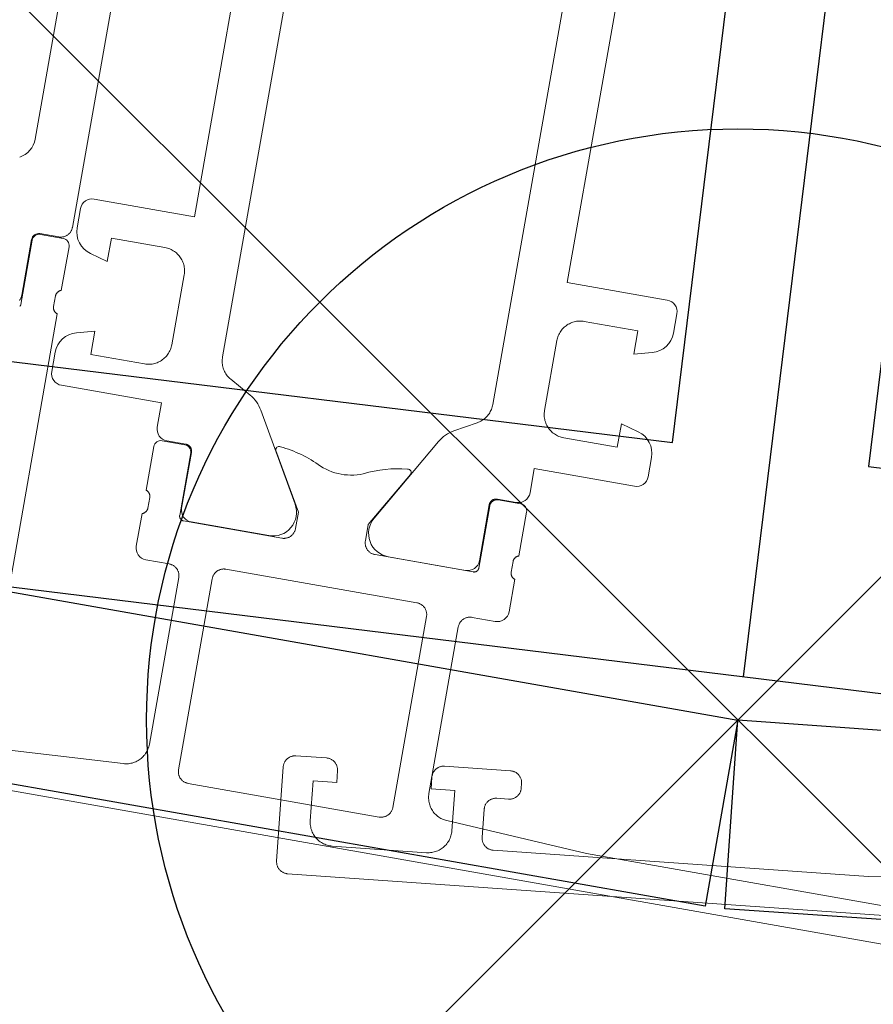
# Model space of a CAD drawing. Header units: metres. Extents: x 63115 to 703450, y -261936 to -53969.
# Tile 52 of 256: x 160174 to 160210, y -144013 to -143971. Entities that reach past the tile are written whole.
import ezdxf

# ---------------------------------------------------------------- set-up
doc = ezdxf.new("R2010")
doc.units = ezdxf.units.M
doc.header["$PDMODE"] = 35
doc.header["$PDSIZE"] = 50
doc.layers.add('_01Hulplijnen', color=6, linetype='Continuous', plot=False)
for name, color, linetype in [('_02Binnenwanden', 2, 'Continuous'), ('_03-PROJECTION', 1, 'Continuous'), ('LAYER98', 7, 'Continuous')]:
    doc.layers.add(name, color=color, linetype=linetype)

# ---------------------------------------------------------------- blocks, each defined once
blk = doc.blocks.new('*U182')
at = {"layer": '_01Hulplijnen'}
blk.add_lwpolyline([(0, 113.503), (0, 0)], dxfattribs=at)
at = {"layer": '_02Binnenwanden'}
blk.add_lwpolyline([(-35.02, 0), (-35.02, 9.473), (-4.17, 9.473), (-4.17, 113.503), (4.17, 113.503), (4.17, 9.473), (35.02, 9.473), (35.02, 0)], close=True, dxfattribs=at)
blk = doc.blocks.new('ruit_950x8')
at = {"layer": '_01Hulplijnen'}
blk.add_lwpolyline([(0, 0), (950, 0), (950, 8), (0, 8)], close=True, dxfattribs=at)
blk = doc.blocks.new('*U163')
at = {"layer": 'LAYER98', "color": 7, "linetype": 'Continuous', "lineweight": 9}
for points in [[(31.229, 18.91), (31.229, 43.99)], [(33.429, 40.586), (33.429, 22.314)], [(10.229, 36.29), (10.229, 20.25), (5.929, 20.25)], [(30.529, 20.25), (26.229, 20.25), (26.229, 36.29)], [(12.429, 14.615), (12.429, 32.886)], [(24.03, 32.886), (24.029, 14.615)], [(5.429, 19.75), (5.429, 18.919)], [(31.029, 18.919), (31.029, 19.75)], [(6.171, 17.953), (6.929, 17.75), (6.929, 18.75), (9.229, 18.75)], [(9.229, 18.75), (9.283, 18.749), (9.338, 18.744), (9.39, 18.737), (9.444, 18.727), (9.497, 18.714), (9.549, 18.698), (9.599, 18.679), (9.649, 18.658), (9.697, 18.634), (9.745, 18.607), (9.79, 18.578), (9.834, 18.546), (9.877, 18.512), (9.917, 18.476), (9.955, 18.438), (9.991, 18.397), (10.025, 18.355), (10.056, 18.311), (10.086, 18.266), (10.113, 18.219), (10.137, 18.17), (10.158, 18.12), (10.177, 18.069), (10.192, 18.018), (10.206, 17.965), (10.216, 17.912), (10.223, 17.858), (10.227, 17.804), (10.229, 17.75)], [(26.229, 17.75), (26.23, 17.804), (26.235, 17.858), (26.242, 17.912), (26.253, 17.965), (26.265, 18.018), (26.281, 18.069), (26.3, 18.12), (26.321, 18.17), (26.346, 18.219), (26.372, 18.266), (26.401, 18.311), (26.432, 18.355), (26.467, 18.397), (26.503, 18.438), (26.541, 18.476), (26.582, 18.512), (26.624, 18.546), (26.668, 18.578), (26.714, 18.607), (26.761, 18.634), (26.809, 18.658), (26.859, 18.679), (26.91, 18.698), (26.962, 18.714), (27.014, 18.727), (27.067, 18.737), (27.121, 18.744), (27.175, 18.749), (27.229, 18.75)], [(27.229, 18.75), (29.529, 18.75), (29.529, 17.75), (30.287, 17.953)], [(31.729, 18.41), (31.702, 18.411), (31.675, 18.413), (31.648, 18.417), (31.622, 18.422), (31.596, 18.428), (31.569, 18.436), (31.544, 18.446), (31.519, 18.456), (31.495, 18.468), (31.471, 18.482), (31.448, 18.496), (31.427, 18.512), (31.405, 18.529), (31.386, 18.547), (31.366, 18.566), (31.348, 18.586), (31.331, 18.607), (31.315, 18.629), (31.301, 18.652), (31.287, 18.676), (31.275, 18.7), (31.264, 18.725), (31.256, 18.75), (31.247, 18.776), (31.241, 18.802), (31.235, 18.829), (31.232, 18.856), (31.229, 18.883), (31.229, 18.91)], [(32.509, 18.38), (31.529, 18.38)], [(32.54, 18.41), (31.729, 18.41)], [(31.229, 18.08), (31.229, 16.2)], [(32.809, 15.32), (32.809, 18.08)], [(32.839, 15.71), (32.84, 18.11)], [(10.229, 17.75), (10.229, 14.75)], [(26.229, 14.75), (26.229, 17.75)], [(31.229, 16.2), (31.244, 16.195), (31.258, 16.19), (31.271, 16.184), (31.285, 16.177), (31.298, 16.169), (31.31, 16.161), (31.323, 16.152), (31.335, 16.142), (31.346, 16.132), (31.356, 16.121), (31.366, 16.109), (31.375, 16.097), (31.384, 16.085), (31.391, 16.072), (31.399, 16.059), (31.405, 16.045), (31.411, 16.031), (31.416, 16.016), (31.421, 16.002), (31.424, 15.987), (31.427, 15.972), (31.428, 15.957), (31.429, 15.942), (31.429, 15.927)], [(31.429, 15.927), (31.429, 15.473)], [(31.429, 15.473), (31.429, 15.458), (31.428, 15.443), (31.427, 15.428), (31.424, 15.413), (31.421, 15.398), (31.416, 15.384), (31.411, 15.369), (31.405, 15.355), (31.399, 15.342), (31.391, 15.328), (31.384, 15.315), (31.375, 15.303), (31.366, 15.291), (31.356, 15.279), (31.346, 15.268), (31.335, 15.258), (31.323, 15.248), (31.31, 15.239), (31.298, 15.231), (31.285, 15.223), (31.271, 15.216), (31.258, 15.21), (31.244, 15.205), (31.229, 15.2)], [(32.897, 15.476), (32.886, 15.5), (32.875, 15.525), (32.865, 15.55), (32.857, 15.576), (32.85, 15.603), (32.846, 15.629), (32.842, 15.656), (32.84, 15.683), (32.839, 15.71)], [(31.229, 15.2), (31.229, 1.2)], [(32.846, 15.233), (32.842, 15.238), (32.838, 15.242), (32.834, 15.247), (32.83, 15.253), (32.826, 15.258), (32.823, 15.264), (32.82, 15.27), (32.817, 15.276), (32.815, 15.282), (32.813, 15.288), (32.812, 15.294), (32.81, 15.301), (32.809, 15.307), (32.809, 15.313), (32.809, 15.32)], [(9.229, 13.75), (6.929, 13.75), (6.929, 14.75), (6.171, 14.547)], [(10.229, 14.75), (10.227, 14.696), (10.223, 14.642), (10.216, 14.588), (10.206, 14.535), (10.192, 14.482), (10.177, 14.431), (10.158, 14.38), (10.137, 14.33), (10.113, 14.282), (10.086, 14.235), (10.056, 14.189), (10.025, 14.145), (9.991, 14.103), (9.955, 14.062), (9.917, 14.024), (9.877, 13.988), (9.834, 13.954), (9.79, 13.922), (9.745, 13.893), (9.697, 13.866), (9.649, 13.843), (9.599, 13.821), (9.549, 13.802), (9.497, 13.787), (9.444, 13.773), (9.39, 13.763), (9.338, 13.756), (9.283, 13.751), (9.229, 13.75)], [(12.939, 13.743), (12.894, 13.77), (12.85, 13.799), (12.807, 13.831), (12.767, 13.865), (12.728, 13.901), (12.691, 13.939), (12.657, 13.979), (12.625, 14.021), (12.594, 14.064), (12.566, 14.109), (12.541, 14.156), (12.517, 14.203), (12.497, 14.252), (12.479, 14.302), (12.464, 14.353), (12.451, 14.404), (12.441, 14.456), (12.434, 14.509), (12.43, 14.562), (12.429, 14.615)], [(24.029, 14.615), (24.027, 14.562), (24.023, 14.509), (24.016, 14.456), (24.007, 14.404), (23.994, 14.353), (23.979, 14.302), (23.961, 14.252), (23.94, 14.203), (23.918, 14.156), (23.892, 14.109), (23.864, 14.064), (23.834, 14.021), (23.802, 13.979), (23.766, 13.939), (23.729, 13.901), (23.691, 13.865), (23.65, 13.831), (23.608, 13.799), (23.564, 13.77), (23.518, 13.743)], [(27.229, 13.75), (27.175, 13.751), (27.121, 13.756), (27.067, 13.763), (27.014, 13.773), (26.962, 13.787), (26.91, 13.802), (26.859, 13.821), (26.809, 13.843), (26.761, 13.866), (26.714, 13.893), (26.668, 13.922), (26.624, 13.954), (26.582, 13.988), (26.541, 14.024), (26.503, 14.062), (26.467, 14.103), (26.432, 14.145), (26.401, 14.189), (26.372, 14.235), (26.346, 14.282), (26.321, 14.33), (26.3, 14.38), (26.281, 14.431), (26.265, 14.482), (26.253, 14.535), (26.242, 14.588), (26.235, 14.642), (26.23, 14.696), (26.229, 14.75)], [(30.287, 14.547), (29.529, 14.75), (29.529, 13.75), (27.229, 13.75)], [(13.853, 13.23), (12.939, 13.743)], [(23.518, 13.743), (22.604, 13.23)], [(5.429, 13.581), (5.429, 12.75)], [(31.029, 12.75), (31.029, 13.581)], [(16.532, 9.01), (14.418, 12.672)], [(22.04, 12.672), (19.926, 9.01)], [(5.929, 12.25), (10.229, 12.25), (10.229, 11.21)], [(26.229, 11.21), (26.229, 12.25), (30.529, 12.25)], [(15.341, 11.104), (16.729, 8.7), (16.729, 8)], [(19.729, 8), (19.729, 8.7), (21.117, 11.104)], [(11.509, 10.68), (10.529, 10.68)], [(10.729, 10.71), (11.54, 10.71)], [(11.54, 10.71), (11.555, 10.71), (11.572, 10.708), (11.588, 10.706), (11.604, 10.703), (11.62, 10.699), (11.636, 10.694), (11.65, 10.689), (11.666, 10.682), (11.68, 10.675), (11.694, 10.667), (11.708, 10.658), (11.721, 10.649), (11.734, 10.639), (11.746, 10.628), (11.758, 10.616), (11.768, 10.604), (11.778, 10.592), (11.788, 10.578), (11.797, 10.565), (11.804, 10.551), (11.812, 10.536), (11.818, 10.521), (11.824, 10.506), (11.829, 10.49), (11.833, 10.475), (11.836, 10.458), (11.838, 10.442), (11.839, 10.426), (11.84, 10.41)], [(19.148, 10.783), (19.022, 10.735), (18.893, 10.694), (18.763, 10.66), (18.632, 10.634), (18.498, 10.615), (18.364, 10.604), (18.229, 10.6), (18.095, 10.604), (17.96, 10.615), (17.827, 10.634), (17.695, 10.66), (17.564, 10.694), (17.436, 10.735), (17.31, 10.783)], [(24.619, 10.41), (24.619, 10.426), (24.62, 10.442), (24.623, 10.458), (24.626, 10.475), (24.63, 10.49), (24.635, 10.506), (24.639, 10.521), (24.646, 10.536), (24.653, 10.551), (24.662, 10.565), (24.67, 10.578), (24.679, 10.592), (24.69, 10.604), (24.701, 10.616), (24.713, 10.628), (24.724, 10.639), (24.737, 10.649), (24.75, 10.658), (24.763, 10.667), (24.778, 10.675), (24.793, 10.682), (24.807, 10.689), (24.823, 10.694), (24.839, 10.699), (24.854, 10.703), (24.87, 10.706), (24.887, 10.708), (24.902, 10.71), (24.919, 10.71)], [(24.919, 10.71), (25.729, 10.71)], [(25.929, 10.68), (24.949, 10.68)], [(10.229, 10.38), (10.229, 8.5)], [(11.809, 7.7), (11.809, 10.38)], [(11.84, 10.41), (11.84, 8.01)], [(24.619, 8.01), (24.619, 10.41)], [(24.649, 10.38), (24.649, 7.7)], [(26.229, 8.5), (26.229, 10.38)], [(10.229, 8.5), (10.244, 8.495), (10.258, 8.49), (10.271, 8.484), (10.285, 8.477), (10.298, 8.469), (10.31, 8.461), (10.323, 8.452), (10.335, 8.442), (10.346, 8.432), (10.356, 8.421), (10.366, 8.409), (10.375, 8.397), (10.384, 8.385), (10.391, 8.372), (10.399, 8.358), (10.405, 8.345), (10.411, 8.331), (10.416, 8.316), (10.421, 8.302), (10.424, 8.287), (10.427, 8.272), (10.428, 8.257), (10.429, 8.242), (10.429, 8.227)], [(26.029, 8.227), (26.029, 8.242), (26.03, 8.257), (26.032, 8.272), (26.034, 8.287), (26.038, 8.302), (26.042, 8.316), (26.047, 8.331), (26.053, 8.345), (26.059, 8.358), (26.066, 8.372), (26.074, 8.385), (26.083, 8.397), (26.093, 8.409), (26.102, 8.421), (26.112, 8.432), (26.124, 8.442), (26.136, 8.452), (26.147, 8.461), (26.16, 8.469), (26.174, 8.477), (26.186, 8.484), (26.2, 8.49), (26.215, 8.495), (26.229, 8.5)], [(10.429, 8.227), (10.429, 7.773)], [(16.729, 8), (16.728, 7.973), (16.726, 7.946), (16.722, 7.919), (16.718, 7.893), (16.711, 7.866), (16.703, 7.84), (16.693, 7.815), (16.682, 7.79), (16.671, 7.766), (16.657, 7.742), (16.642, 7.719), (16.627, 7.698), (16.61, 7.676), (16.592, 7.656), (16.573, 7.637), (16.553, 7.619), (16.532, 7.602), (16.51, 7.586), (16.487, 7.572), (16.464, 7.558), (16.439, 7.546), (16.414, 7.535), (16.388, 7.526), (16.363, 7.518), (16.337, 7.512), (16.31, 7.507), (16.283, 7.503), (16.256, 7.501), (16.229, 7.5)], [(20.229, 7.5), (20.202, 7.501), (20.175, 7.503), (20.148, 7.507), (20.122, 7.512), (20.096, 7.518), (20.069, 7.526), (20.044, 7.535), (20.019, 7.546), (19.995, 7.558), (19.971, 7.572), (19.948, 7.586), (19.927, 7.602), (19.905, 7.619), (19.886, 7.637), (19.866, 7.656), (19.848, 7.676), (19.831, 7.698), (19.815, 7.719), (19.801, 7.742), (19.787, 7.766), (19.775, 7.79), (19.764, 7.815), (19.756, 7.84), (19.747, 7.866), (19.741, 7.893), (19.735, 7.919), (19.732, 7.946), (19.729, 7.973), (19.729, 8)], [(26.029, 7.773), (26.029, 8.227)], [(10.429, 7.773), (10.429, 7.758), (10.428, 7.743), (10.427, 7.728), (10.424, 7.713), (10.421, 7.698), (10.416, 7.684), (10.411, 7.669), (10.405, 7.655), (10.399, 7.642), (10.391, 7.628), (10.384, 7.615), (10.375, 7.603), (10.366, 7.591), (10.356, 7.579), (10.346, 7.568), (10.335, 7.558), (10.323, 7.548), (10.31, 7.539), (10.298, 7.531), (10.285, 7.523), (10.271, 7.516), (10.258, 7.51), (10.244, 7.505), (10.229, 7.5)], [(10.229, 7.5), (10.229, 6.1)], [(12.009, 7.5), (11.998, 7.5), (11.987, 7.501), (11.976, 7.503), (11.966, 7.505), (11.956, 7.507), (11.945, 7.51), (11.935, 7.514), (11.925, 7.519), (11.916, 7.523), (11.906, 7.529), (11.897, 7.534), (11.887, 7.541), (11.88, 7.548), (11.872, 7.555), (11.864, 7.563), (11.856, 7.571), (11.849, 7.579), (11.844, 7.588), (11.838, 7.597), (11.832, 7.606), (11.828, 7.616), (11.823, 7.626), (11.819, 7.636), (11.816, 7.646), (11.813, 7.657), (11.811, 7.668), (11.81, 7.678), (11.809, 7.689), (11.809, 7.7)], [(16.229, 7.5), (12.009, 7.5)], [(12.34, 7.51), (15.667, 7.51)], [(24.449, 7.5), (20.229, 7.5)], [(20.792, 7.51), (24.119, 7.51)], [(24.649, 7.7), (24.649, 7.689), (24.648, 7.678), (24.646, 7.668), (24.644, 7.657), (24.641, 7.646), (24.638, 7.636), (24.635, 7.626), (24.631, 7.616), (24.626, 7.606), (24.621, 7.597), (24.615, 7.588), (24.608, 7.579), (24.601, 7.571), (24.595, 7.563), (24.587, 7.555), (24.579, 7.548), (24.57, 7.541), (24.561, 7.534), (24.553, 7.529), (24.543, 7.523), (24.533, 7.519), (24.523, 7.514), (24.512, 7.51), (24.503, 7.507), (24.492, 7.505), (24.481, 7.503), (24.471, 7.501), (24.46, 7.5), (24.449, 7.5)], [(26.229, 7.5), (26.215, 7.505), (26.2, 7.51), (26.186, 7.516), (26.174, 7.523), (26.16, 7.531), (26.147, 7.539), (26.136, 7.548), (26.124, 7.558), (26.112, 7.568), (26.102, 7.579), (26.093, 7.591), (26.083, 7.603), (26.074, 7.615), (26.066, 7.628), (26.059, 7.642), (26.053, 7.655), (26.047, 7.669), (26.042, 7.684), (26.038, 7.698), (26.034, 7.713), (26.032, 7.728), (26.03, 7.743), (26.029, 7.758), (26.029, 7.773)], [(26.229, 6.1), (26.229, 7.5)], [(10.729, 5.6), (11.729, 5.6)], [(11.729, 5.6), (11.756, 5.599), (11.783, 5.597), (11.81, 5.594), (11.837, 5.588), (11.863, 5.582), (11.888, 5.574), (11.914, 5.564), (11.939, 5.554), (11.964, 5.542), (11.987, 5.528), (12.01, 5.514), (12.032, 5.498), (12.053, 5.481), (12.073, 5.463), (12.092, 5.444), (12.11, 5.424), (12.127, 5.403), (12.143, 5.381), (12.157, 5.358), (12.171, 5.334), (12.182, 5.31), (12.193, 5.285), (12.203, 5.26), (12.211, 5.234), (12.218, 5.208), (12.222, 5.181), (12.226, 5.154), (12.228, 5.127), (12.229, 5.1)], [(13.629, 5.3), (13.63, 5.327), (13.632, 5.354), (13.636, 5.381), (13.64, 5.407), (13.647, 5.434), (13.655, 5.46), (13.665, 5.485), (13.676, 5.51), (13.687, 5.534), (13.701, 5.558), (13.716, 5.581), (13.731, 5.603), (13.748, 5.624), (13.766, 5.644), (13.785, 5.663), (13.805, 5.681), (13.827, 5.698), (13.848, 5.714), (13.871, 5.729), (13.895, 5.742), (13.919, 5.754), (13.944, 5.764), (13.97, 5.774), (13.995, 5.782), (14.021, 5.788), (14.049, 5.793), (14.075, 5.797), (14.102, 5.799), (14.129, 5.8)], [(14.129, 5.8), (22.329, 5.8)], [(22.329, 5.8), (22.356, 5.799), (22.383, 5.797), (22.41, 5.793), (22.436, 5.788), (22.463, 5.782), (22.489, 5.774), (22.514, 5.764), (22.539, 5.754), (22.563, 5.742), (22.587, 5.729), (22.609, 5.714), (22.632, 5.698), (22.653, 5.681), (22.673, 5.663), (22.692, 5.644), (22.71, 5.624), (22.727, 5.603), (22.743, 5.581), (22.758, 5.558), (22.77, 5.534), (22.783, 5.51), (22.794, 5.485), (22.803, 5.46), (22.81, 5.434), (22.817, 5.407), (22.822, 5.381), (22.826, 5.354), (22.828, 5.327), (22.829, 5.3)], [(24.229, 5.1), (24.229, 5.127), (24.232, 5.154), (24.235, 5.181), (24.241, 5.208), (24.247, 5.234), (24.256, 5.26), (24.264, 5.285), (24.275, 5.31), (24.287, 5.334), (24.301, 5.358), (24.315, 5.381), (24.331, 5.403), (24.348, 5.424), (24.366, 5.444), (24.386, 5.463), (24.405, 5.481), (24.427, 5.498), (24.448, 5.514), (24.471, 5.528), (24.495, 5.542), (24.519, 5.554), (24.544, 5.564), (24.569, 5.574), (24.596, 5.582), (24.622, 5.588), (24.648, 5.594), (24.675, 5.597), (24.702, 5.599), (24.729, 5.6)], [(24.729, 5.6), (25.729, 5.6)], [(12.229, 5.1), (12.229, -2.055)], [(13.629, -2.9), (13.629, 5.3)], [(22.829, 5.3), (22.829, -2.9)], [(24.229, -2.055), (24.229, 5.1)], [(12.229, -2.055), (12.227, -2.11), (12.223, -2.163), (12.216, -2.217), (12.206, -2.27), (12.193, -2.323), (12.177, -2.374), (12.158, -2.425), (12.137, -2.475), (12.113, -2.523), (12.087, -2.57), (12.057, -2.616), (12.026, -2.66), (11.992, -2.702), (11.956, -2.742), (11.918, -2.781), (11.878, -2.817), (11.836, -2.851), (11.792, -2.882), (11.746, -2.911), (11.699, -2.938), (11.651, -2.962), (11.601, -2.984), (11.551, -3.002), (11.499, -3.018), (11.446, -3.031), (11.393, -3.042), (11.34, -3.049), (11.286, -3.054)], [(25.172, -3.054), (25.118, -3.049), (25.064, -3.042), (25.012, -3.031), (24.959, -3.018), (24.907, -3.002), (24.857, -2.984), (24.807, -2.962), (24.759, -2.938), (24.712, -2.911), (24.666, -2.882), (24.623, -2.851), (24.581, -2.817), (24.54, -2.781), (24.502, -2.742), (24.466, -2.702), (24.432, -2.66), (24.401, -2.616), (24.372, -2.57), (24.346, -2.523), (24.321, -2.475), (24.3, -2.425), (24.281, -2.374), (24.265, -2.323), (24.253, -2.27), (24.242, -2.217), (24.235, -2.163), (24.23, -2.11), (24.229, -2.055)], [(14.129, -3.4), (14.102, -3.399), (14.075, -3.397), (14.049, -3.393), (14.021, -3.388), (13.995, -3.382), (13.97, -3.374), (13.944, -3.365), (13.919, -3.354), (13.895, -3.342), (13.871, -3.328), (13.848, -3.314), (13.827, -3.298), (13.805, -3.281), (13.785, -3.263), (13.766, -3.244), (13.748, -3.224), (13.731, -3.203), (13.716, -3.181), (13.701, -3.158), (13.687, -3.134), (13.676, -3.11), (13.665, -3.085), (13.655, -3.06), (13.647, -3.034), (13.64, -3.008), (13.636, -2.981), (13.632, -2.954), (13.63, -2.927), (13.629, -2.9)], [(22.829, -2.9), (22.828, -2.927), (22.826, -2.954), (22.822, -2.981), (22.817, -3.008), (22.81, -3.034), (22.803, -3.06), (22.794, -3.085), (22.783, -3.11), (22.77, -3.134), (22.758, -3.158), (22.743, -3.181), (22.727, -3.203), (22.71, -3.224), (22.692, -3.244), (22.673, -3.263), (22.653, -3.281), (22.632, -3.298), (22.609, -3.314), (22.587, -3.328), (22.563, -3.342), (22.539, -3.354), (22.514, -3.365), (22.489, -3.374), (22.463, -3.382), (22.436, -3.388), (22.41, -3.393), (22.383, -3.397), (22.356, -3.399), (22.329, -3.4)], [(11.286, -3.054), (5.229, -3.4), (-10.671, -3.4)], [(47.129, -3.4), (31.229, -3.4), (25.172, -3.054)], [(22.329, -3.4), (14.129, -3.4)], [(-19.271, -5), (55.729, -5)]]:
    blk.add_lwpolyline(points, dxfattribs=at)
for points in [[(33.429, 22.314, 0.271196), (33.939, 21.443)], [(5.929, 20.25, 0.414205), (5.429, 19.75)], [(31.029, 19.75, 0.414214), (30.529, 20.25)], [(5.429, 18.919, 0.339589), (6.171, 17.953)], [(30.287, 17.953, 0.339582), (31.029, 18.919)], [(31.529, 18.38, 0.414214), (31.229, 18.08)], [(32.809, 18.08, 0.414214), (32.509, 18.38)], [(32.84, 18.11, 0.414254), (32.54, 18.41)], [(6.171, 14.547, 0.339579), (5.429, 13.581)], [(31.029, 13.581, 0.339579), (30.287, 14.547)], [(14.418, 12.672, 0.134733), (13.853, 13.229)], [(22.604, 13.23, 0.134733), (22.04, 12.672)], [(5.429, 12.75, 0.414214), (5.929, 12.25)], [(30.529, 12.25, 0.414214), (31.029, 12.75)], [(15.5, 11.294, 0.654812), (15.341, 11.104)], [(17.31, 10.783, 0.097545), (15.5, 11.294)], [(20.958, 11.294, 0.093717), (19.148, 10.783)], [(21.117, 11.104, 0.636909), (20.958, 11.295)], [(10.229, 11.21, 0.414198), (10.729, 10.71)], [(25.729, 10.71, 0.414226), (26.229, 11.21)], [(10.529, 10.68, 0.414214), (10.229, 10.38)], [(11.809, 10.38, 0.414214), (11.509, 10.68)], [(24.949, 10.68, 0.414214), (24.649, 10.38)], [(26.229, 10.38, 0.414214), (25.929, 10.68)], [(15.667, 7.51, 0.57735), (16.532, 9.01)], [(19.926, 9.01, 0.57735), (20.792, 7.51)], [(11.84, 8.01, 0.414254), (12.34, 7.51)], [(24.119, 7.51, 0.414226), (24.619, 8.01)], [(10.229, 6.1, 0.414217), (10.729, 5.6)], [(25.729, 5.6, 0.414215), (26.229, 6.1)]]:
    blk.add_lwpolyline(points, format="xyb", dxfattribs=at)
blk = doc.blocks.new('*U162')
at = {"layer": 'LAYER98', "color": 7, "linetype": 'Continuous', "lineweight": 9}
for points in [[(978.687, -0.316), (978.688, -0.288), (978.69, -0.262), (978.694, -0.235), (978.698, -0.208), (978.705, -0.182), (978.713, -0.156), (978.723, -0.131), (978.734, -0.106), (978.745, -0.081), (978.759, -0.058), (978.774, -0.035), (978.789, -0.013), (978.806, 0.008), (978.824, 0.028), (978.843, 0.047), (978.863, 0.066), (978.884, 0.082), (978.906, 0.098), (978.929, 0.113), (978.953, 0.126), (978.977, 0.138), (979.002, 0.149), (979.027, 0.158), (979.053, 0.166), (979.079, 0.173), (979.106, 0.178), (979.133, 0.181), (979.16, 0.184), (979.187, 0.184)], [(979.187, 0.184), (981.987, 0.184)], [(981.987, 0.184), (982.014, 0.184), (982.041, 0.181), (982.068, 0.178), (982.095, 0.173), (982.121, 0.166), (982.147, 0.158), (982.172, 0.149), (982.197, 0.138), (982.221, 0.126), (982.245, 0.113), (982.268, 0.098), (982.289, 0.082), (982.311, 0.066), (982.331, 0.047), (982.35, 0.028), (982.368, 0.008), (982.385, -0.013), (982.401, -0.035), (982.415, -0.058), (982.429, -0.081), (982.441, -0.106), (982.451, -0.131), (982.461, -0.156), (982.469, -0.182), (982.476, -0.208), (982.481, -0.235), (982.485, -0.262), (982.486, -0.288), (982.487, -0.316)], [(986.487, -0.316), (986.487, -0.288), (986.49, -0.262), (986.493, -0.235), (986.499, -0.208), (986.505, -0.182), (986.513, -0.156), (986.523, -0.131), (986.533, -0.106), (986.545, -0.081), (986.559, -0.058), (986.573, -0.035), (986.589, -0.013), (986.606, 0.008), (986.624, 0.028), (986.643, 0.047), (986.663, 0.066), (986.685, 0.082), (986.706, 0.098), (986.73, 0.113), (986.753, 0.126), (986.777, 0.138), (986.802, 0.149), (986.827, 0.158), (986.854, 0.166), (986.879, 0.173), (986.906, 0.178), (986.933, 0.181), (986.96, 0.184), (986.987, 0.184)], [(986.987, 0.184), (988.287, 0.184)], [(988.287, 0.184), (988.314, 0.184), (988.341, 0.181), (988.368, 0.178), (988.395, 0.173), (988.421, 0.166), (988.446, 0.158), (988.472, 0.149), (988.497, 0.138), (988.522, 0.126), (988.545, 0.113), (988.568, 0.098), (988.59, 0.082), (988.611, 0.066), (988.631, 0.047), (988.65, 0.028), (988.668, 0.008), (988.685, -0.013), (988.701, -0.035), (988.715, -0.058), (988.729, -0.081), (988.74, -0.106), (988.751, -0.131), (988.761, -0.156), (988.769, -0.182), (988.776, -0.208), (988.78, -0.235), (988.784, -0.262), (988.786, -0.288), (988.787, -0.316)], [(978.687, -0.516), (978.687, -0.316)], [(982.487, -0.316), (982.487, -0.816), (981.487, -0.816), (981.487, -2.516)], [(987.487, -2.516), (987.487, -0.816), (986.487, -0.816), (986.487, -0.316)], [(988.787, -0.316), (988.787, -4.316)], [(979.187, -1.016), (979.16, -1.015), (979.133, -1.013), (979.106, -1.009), (979.079, -1.004), (979.053, -0.997), (979.027, -0.989), (979.002, -0.98), (978.977, -0.969), (978.953, -0.957), (978.929, -0.944), (978.906, -0.929), (978.884, -0.914), (978.863, -0.897), (978.843, -0.879), (978.824, -0.86), (978.806, -0.839), (978.789, -0.818), (978.774, -0.796), (978.759, -0.773), (978.745, -0.75), (978.734, -0.725), (978.723, -0.701), (978.713, -0.675), (978.705, -0.649), (978.698, -0.623), (978.694, -0.597), (978.69, -0.57), (978.688, -0.543), (978.687, -0.516)], [(979.687, -1.016), (979.187, -1.016)], [(980.187, -1.516), (980.187, -1.488), (980.184, -1.462), (980.181, -1.435), (980.175, -1.408), (980.169, -1.382), (980.161, -1.356), (980.152, -1.33), (980.141, -1.306), (980.129, -1.281), (980.115, -1.258), (980.101, -1.235), (980.085, -1.213), (980.069, -1.192), (980.05, -1.172), (980.03, -1.152), (980.011, -1.134), (979.989, -1.118), (979.968, -1.102), (979.944, -1.087), (979.921, -1.074), (979.897, -1.062), (979.872, -1.051), (979.847, -1.042), (979.82, -1.034), (979.794, -1.027), (979.768, -1.022), (979.741, -1.018), (979.714, -1.016), (979.687, -1.016)], [(980.187, -2.715), (980.187, -1.516)], [(957.73, -2.87), (963.787, -3.215), (979.687, -3.215)], [(979.687, -3.215), (979.714, -3.215), (979.741, -3.213), (979.768, -3.209), (979.794, -3.204), (979.82, -3.197), (979.847, -3.189), (979.872, -3.18), (979.897, -3.169), (979.921, -3.157), (979.944, -3.144), (979.968, -3.13), (979.989, -3.114), (980.011, -3.097), (980.03, -3.079), (980.05, -3.059), (980.069, -3.039), (980.085, -3.018), (980.101, -2.996), (980.115, -2.973), (980.129, -2.95), (980.141, -2.925), (980.152, -2.901), (980.161, -2.875), (980.169, -2.849), (980.175, -2.823), (980.181, -2.797), (980.184, -2.77), (980.187, -2.743), (980.187, -2.715)], [(981.487, -2.516), (981.488, -2.57), (981.493, -2.624), (981.5, -2.677), (981.51, -2.731), (981.524, -2.783), (981.539, -2.835), (981.558, -2.886), (981.579, -2.935), (981.604, -2.984), (981.63, -3.031), (981.659, -3.077), (981.691, -3.121), (981.725, -3.163), (981.761, -3.203), (981.799, -3.242), (981.84, -3.278), (981.882, -3.312), (981.926, -3.343), (981.972, -3.372), (982.019, -3.399), (982.068, -3.423), (982.117, -3.444), (982.168, -3.463), (982.22, -3.479), (982.272, -3.492), (982.325, -3.502), (982.379, -3.51), (982.433, -3.514), (982.487, -3.516)], [(986.487, -3.516), (986.541, -3.514), (986.595, -3.51), (986.649, -3.502), (986.702, -3.492), (986.754, -3.479), (986.807, -3.463), (986.858, -3.444), (986.907, -3.423), (986.955, -3.399), (987.002, -3.372), (987.048, -3.343), (987.092, -3.312), (987.134, -3.278), (987.175, -3.242), (987.213, -3.203), (987.249, -3.163), (987.283, -3.121), (987.315, -3.077), (987.344, -3.031), (987.37, -2.984), (987.395, -2.935), (987.416, -2.886), (987.435, -2.835), (987.45, -2.783), (987.464, -2.731), (987.474, -2.677), (987.482, -2.624), (987.486, -2.57), (987.487, -2.516)], [(982.487, -3.516), (986.487, -3.516)], [(988.787, -4.316), (988.786, -4.343), (988.784, -4.37), (988.78, -4.396), (988.776, -4.423), (988.769, -4.449), (988.761, -4.475), (988.751, -4.501), (988.74, -4.526), (988.729, -4.55), (988.715, -4.573), (988.701, -4.596), (988.685, -4.618), (988.668, -4.639), (988.65, -4.659), (988.631, -4.679), (988.611, -4.697), (988.59, -4.714), (988.568, -4.729), (988.545, -4.744), (988.522, -4.757), (988.497, -4.769), (988.472, -4.78), (988.446, -4.789), (988.421, -4.797), (988.395, -4.804), (988.368, -4.809), (988.341, -4.813), (988.314, -4.815), (988.287, -4.816)], [(988.287, -4.816), (913.287, -4.816)]]:
    blk.add_lwpolyline(points, dxfattribs=at)
blk = doc.blocks.new('pui_02')
at = {"layer": '_01Hulplijnen'}
blk.add_point((-1895.372, -2742.389), dxfattribs=at)
at = {"layer": '_02Binnenwanden', "rotation": 352.9999999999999}
blk.add_blockref('*U182', (-1895.148, -2740.568), dxfattribs=at)
at = {"layer": '_03-PROJECTION'}
for name, p, xscale, rotation in [('*U163', (-1896.035, -2745.599), -0.9999999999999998, 350.0000000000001), ('ruit_950x8', (-1896.761, -2750.268), -0.9999999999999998, 350.0000000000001), ('*U162', (-928.194, -2813.028), -1, 355.9999999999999), ('ruit_950x8', (-948.244, -2816.638), -1, 356)]:
    blk.add_blockref(name, p, dxfattribs=dict(at, xscale=xscale, rotation=rotation))

msp = doc.modelspace()

# ---------------------------------------------------------------- block references
at = {"layer": '_02Binnenwanden'}
msp.add_blockref('pui_02', (162099.369, -141258.61), dxfattribs=at)

doc.saveas('drawing.dxf')
